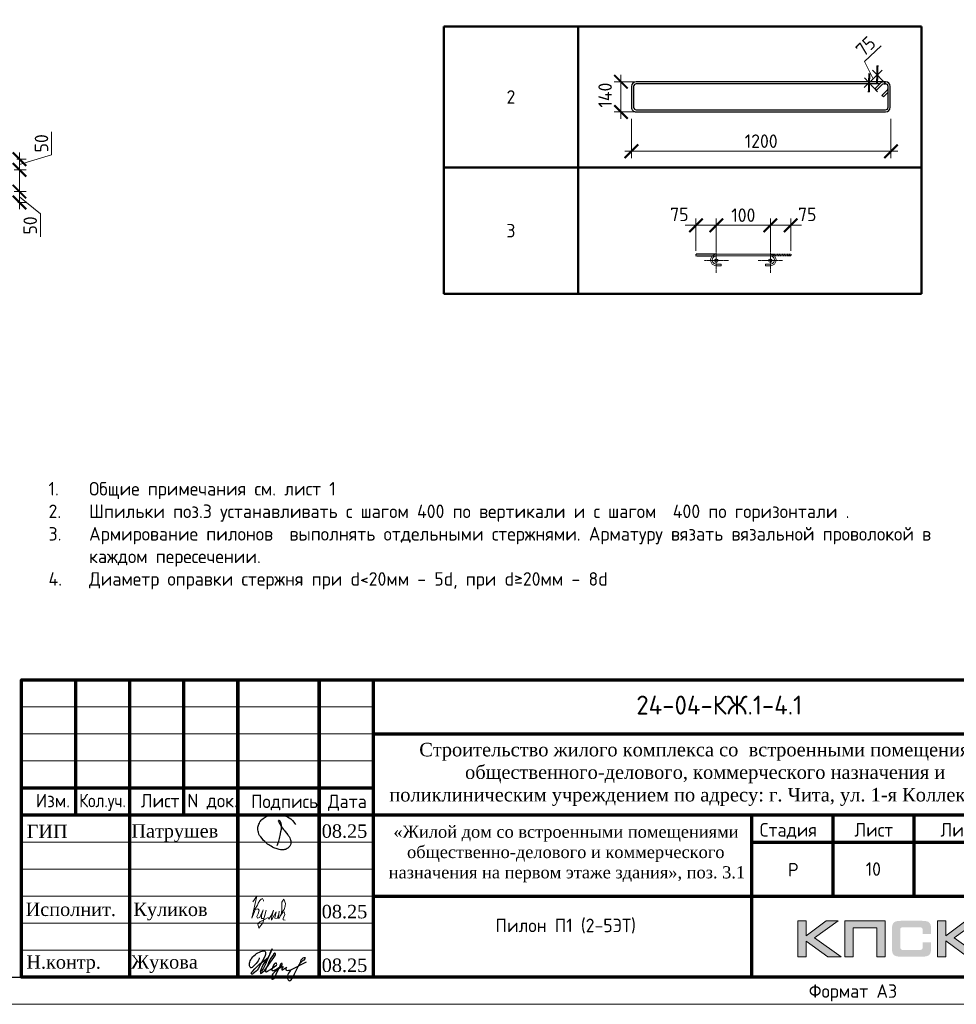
# Model space of a CAD drawing. Header units: millimetres. Extents: x 369815 to 1481759, y -423071 to -27917.
# Tile 120 of 256: x 524935 to 542256, y -198192 to -179990. Entities that reach past the tile are written whole.
import ezdxf
from ezdxf.enums import TextEntityAlignment as Align

# ---------------------------------------------------------------- set-up
doc = ezdxf.new("R2010")
doc.units = ezdxf.units.MM
doc.linetypes.add('CENTER2', pattern=[28.575, 19.05, -3.175, 3.175, -3.175])
doc.linetypes.add('GOST2.303 4', pattern=[7, 5, -2, 0])
for name, color, linetype in [('PDF7_Text', 7, 'Continuous'), ('PDF8_Text', 7, 'Continuous'), ('Рамка печать', 7, 'Continuous'), ('ТОЛСТЫЕ_ОСНОВНЫЕ', 6, 'Continuous')]:
    doc.layers.add(name, color=color, linetype=linetype)
for name, color, linetype, lineweight in [('Арм_шпильки', 143, 'Continuous', 18), ('Выноски', 20, 'Continuous', 20), ('Каркасы ригель', 3, 'Continuous', 0), ('Осевая', 10, 'CENTER2', 20), ('подоснова', 151, 'Continuous', 5), ('поз.', 2, 'Continuous', 25), ('размер', 1, 'Continuous', 25), ('РАЗМЕРЫ', 1, 'Continuous', 9), ('Рамка', 7, 'Continuous', 70), ('Текст', 7, 'Continuous', 25), ('ТОНКИЕ', 7, 'Continuous', 9)]:
    doc.layers.add(name, color=color, linetype=linetype, lineweight=lineweight)
doc.styles.add('GOST 2.304', font='CS_Gost2304.shx')
doc.styles.add('GOST-2.304_Type-B', font='GOST_Common.ttf')
doc.styles.add('PDF Times New Roman', font='times.ttf')
doc.styles.add('style1', font='GOST_Common.ttf', dxfattribs={"height": 500})
doc.styles.add('ГОСТ', font='GOST_Common.ttf')
doc.dimstyles.new('мой', dxfattribs={"dimscale": 100, "dimtxt": 2.5, "dimasz": 2.5, "dimexe": 1.25, "dimexo": 0.625, "dimtad": 1, "dimdec": 0, "dimtxsty": 'GOST-2.304_Type-B', "dimblk": 'ARCHTICK', "dimcen": 2.5, "dimdle": 2, "dimaunit": 1, "dimadec": 1, "dimazin": 2, "dimtfac": 1, "dimtdec": 0, "dimtmove": 1, "dimatfit": 3, "dimfxl": 1, "dimtfill": 1, "dimlwd": -1, "dimlwe": -1, "dimarcsym": 0})
doc.dimstyles.new('мой 25', dxfattribs={"dimscale": 100, "dimtxt": 2.5, "dimasz": 2.5, "dimexe": 1.25, "dimexo": 0.625, "dimtad": 1, "dimdec": 0, "dimlfac": 0.5, "dimtxsty": 'GOST-2.304_Type-B', "dimblk": 'ARCHTICK', "dimcen": 2.5, "dimdle": 1.25, "dimaunit": 1, "dimadec": 1, "dimazin": 2, "dimtfac": 1, "dimtdec": 0, "dimtmove": 1, "dimatfit": 3, "dimfxl": 6, "dimfxlon": 1, "dimtfill": 1, "dimlwd": -1, "dimlwe": -1, "dimarcsym": 0})

# ---------------------------------------------------------------- blocks, each defined once
blk = doc.blocks.new('*T489')
at = {"layer": 'Выноски', "color": 0, "linetype": 'ByBlock', "lineweight": 50, "transparency": 16777216}
for p, q in [((0, 0), (8834, 0)), ((0, 0), (0, -4943)), ((2484, 0), (2484, -4943)), ((8834, 0), (8834, -4943)), ((0, -2606), (8834, -2606)), ((0, -4943), (8834, -4943))]:
    blk.add_line(p, q, dxfattribs=at)
at = {"layer": 'Выноски', "color": 0, "transparency": 16777216, "char_height": 250, "width": 2183.67, "attachment_point": 5, "style": 'GOST-2.304_Type-B'}
for s, insert in [('2', (1242, -1303)), ('3', (1242, -3774))]:
    blk.add_mtext(s, dxfattribs=dict(at, insert=insert))
blk = doc.blocks.new('*U121')
for p, q in [((-8, 0), (-7, 7.2)), ((-7, -7.2), (-8, 0)), ((-7, 7.2), (-4.2, 14)), ((-4.2, 14), (0.2, 19.8)), ((0.2, 19.8), (6, 24.2)), ((6, 24.2), (12.8, 27)), ((12.8, 27), (20, 28)), ((44, 28), (20, 28)), ((20, 20), (44, 20)), ((44, 20), (44, 28)), ((262.7, 28), (286.7, 28)), ((262.7, 20), (262.7, 28)), ((286.7, 20), (262.7, 20)), ((293.9, 27), (286.7, 28)), ((300.7, 24.2), (293.9, 27)), ((306.5, 19.8), (300.7, 24.2)), ((310.9, 14), (306.5, 19.8)), ((313.7, 7.2), (310.9, 14)), ((314.7, 0), (313.7, 7.2)), ((-4.2, -14), (-7, -7.2)), ((0.2, -19.8), (-4.2, -14)), ((6, -24.2), (0.2, -19.8)), ((12.8, -27), (6, -24.2)), ((20, -28), (12.8, -27)), ((20, -28), (286.7, -28)), ((286.7, -28), (293.9, -27)), ((293.9, -27), (300.7, -24.2)), ((300.7, -24.2), (306.5, -19.8)), ((306.5, -19.8), (310.9, -14)), ((310.9, -14), (313.7, -7.2)), ((313.7, -7.2), (314.7, 0))]:
    blk.add_line(p, q)
at = {"color": 0, "linetype": 'ByBlock', "lineweight": -2}
for p, q in [((0, 0), (0.7, 5.2)), ((0.7, 5.2), (2.7, 10)), ((2.7, 10), (5.9, 14.1)), ((5.9, 14.1), (10, 17.3)), ((10, 17.3), (14.8, 19.3)), ((14.8, 19.3), (20, 20)), ((291.8, 19.3), (286.7, 20)), ((296.7, 17.3), (291.8, 19.3)), ((300.8, 14.1), (296.7, 17.3)), ((304, 10), (300.8, 14.1)), ((306, 5.2), (304, 10)), ((306.7, 0), (306, 5.2)), ((0.7, -5.2), (0, 0)), ((2.7, -10), (0.7, -5.2)), ((5.9, -14.1), (2.7, -10)), ((10, -17.3), (5.9, -14.1)), ((14.8, -19.3), (10, -17.3)), ((20, -20), (14.8, -19.3)), ((20, -20), (286.7, -20)), ((286.7, -20), (291.8, -19.3)), ((291.8, -19.3), (296.7, -17.3)), ((296.7, -17.3), (300.8, -14.1)), ((300.8, -14.1), (304, -10)), ((304, -10), (306, -5.2)), ((306, -5.2), (306.7, 0))]:
    blk.add_line(p, q, dxfattribs=at)
at = {"style": 'GOST 2.304', "oblique": 15, "flags": 9}
for tag, p in [('ДИАМЕТР', (117.8, -62.2)), ('ДЛИНА', (118.1, -72.5)), ('ПОЗИЦИЯ', (118, -56.6)), ('КЛАСС', (118, -67.8)), ('МАССА', (118.7, -78.2))]:
    blk.add_attdef(tag, p, '', height=2.5, dxfattribs=at)
blk = doc.blocks.new('_ArchTick')
at = {"color": 0, "linetype": 'ByBlock', "const_width": 0.15}
blk.add_lwpolyline([(-0.5, -0.5), (0.5, 0.5)], dxfattribs=at)
blk = doc.blocks.new('*D490')
at = {"layer": 'DEFPOINTS', "color": 0, "transparency": 16777216}
for p in [(538817, -183791), (537817, -184328), (538817, -184328)]:
    blk.add_point(p, dxfattribs=at)
at = {"layer": 'РАЗМЕРЫ', "color": 0, "linetype": 'Continuous', "transparency": 16777216}
for p, q in [((537617, -183791), (539017, -183791)), ((537817, -184266), (537817, -183666)), ((538817, -184265), (538817, -183666))]:
    blk.add_line(p, q, dxfattribs=at)
at = {"layer": 'РАЗМЕРЫ', "color": 0, "transparency": 16777216, "xscale": 250, "yscale": 250, "zscale": 250, "rotation": 180}
blk.add_blockref('_ArchTick', (537817, -183791), dxfattribs=at)
at = {"layer": 'РАЗМЕРЫ', "color": 0, "transparency": 16777216, "xscale": 250, "yscale": 250, "zscale": 250}
blk.add_blockref('_ArchTick', (538817, -183791), dxfattribs=at)
at = {"layer": 'РАЗМЕРЫ', "color": 0, "transparency": 16777216, "insert": (538317, -183604), "char_height": 250, "attachment_point": 5, "style": 'GOST-2.304_Type-B', "bg_fill": 3, "box_fill_scale": 1.1, "bg_fill_color": 256, "bg_fill_true_color": 13158600, "bg_fill_transparency": 0}
blk.add_mtext('100', dxfattribs=at)
blk = doc.blocks.new('*D558')
at = {"layer": 'DEFPOINTS', "color": 0, "transparency": 16777216}
for p in [(537441, -183791), (537441, -184328), (537817, -184328)]:
    blk.add_point(p, dxfattribs=at)
at = {"layer": 'РАЗМЕРЫ', "color": 0, "linetype": 'Continuous', "transparency": 16777216}
for p, q in [((538017, -183791), (537241, -183791)), ((537441, -184265), (537441, -183666)), ((537817, -184266), (537817, -183666))]:
    blk.add_line(p, q, dxfattribs=at)
at = {"layer": 'РАЗМЕРЫ', "color": 0, "transparency": 16777216, "xscale": 250, "yscale": 250, "zscale": 250}
blk.add_blockref('_ArchTick', (537817, -183791), dxfattribs=at)
at = {"layer": 'РАЗМЕРЫ', "color": 0, "transparency": 16777216, "insert": (537134, -183589), "char_height": 250, "attachment_point": 5, "style": 'GOST-2.304_Type-B', "bg_fill": 3, "box_fill_scale": 1.1, "bg_fill_color": 256, "bg_fill_true_color": 13158600, "bg_fill_transparency": 0}
blk.add_mtext('75', dxfattribs=at)
at = {"layer": 'РАЗМЕРЫ', "color": 0, "transparency": 16777216, "xscale": 250, "yscale": 250, "zscale": 250, "rotation": 180}
blk.add_blockref('_ArchTick', (537441, -183791), dxfattribs=at)
blk = doc.blocks.new('*D559')
at = {"layer": 'DEFPOINTS', "color": 0, "transparency": 16777216}
for p in [(539193, -183791), (538817, -184328), (539193, -184328)]:
    blk.add_point(p, dxfattribs=at)
at = {"layer": 'РАЗМЕРЫ', "color": 0, "linetype": 'Continuous', "transparency": 16777216}
for p, q in [((538617, -183791), (539393, -183791)), ((538817, -184266), (538817, -183666)), ((539193, -184265), (539193, -183666))]:
    blk.add_line(p, q, dxfattribs=at)
at = {"layer": 'РАЗМЕРЫ', "color": 0, "transparency": 16777216, "xscale": 250, "yscale": 250, "zscale": 250, "rotation": 180}
blk.add_blockref('_ArchTick', (538817, -183791), dxfattribs=at)
at = {"layer": 'РАЗМЕРЫ', "color": 0, "transparency": 16777216, "insert": (539499, -183589), "char_height": 250, "attachment_point": 5, "style": 'GOST-2.304_Type-B', "bg_fill": 3, "box_fill_scale": 1.1, "bg_fill_color": 256, "bg_fill_true_color": 13158600, "bg_fill_transparency": 0}
blk.add_mtext('75', dxfattribs=at)
at = {"layer": 'РАЗМЕРЫ', "color": 0, "transparency": 16777216, "xscale": 250, "yscale": 250, "zscale": 250}
blk.add_blockref('_ArchTick', (539193, -183791), dxfattribs=at)
blk = doc.blocks.new('*D493')
at = {"layer": 'DEFPOINTS', "color": 0, "transparency": 16777216}
for p in [(524334, -182568, -2880), (524134, -182766, -2880), (524931, -182766)]:
    blk.add_point(p, dxfattribs=at)
at = {"layer": 'РАЗМЕРЫ', "color": 0, "linetype": 'Continuous', "transparency": 16777216}
for p, q in [((525525, -182489), (525525, -182064)), ((524931, -182443), (524931, -182891)), ((524931, -182667), (525525, -182489)), ((524880, -182568), (525056, -182568)), ((524835, -182766), (525056, -182766))]:
    blk.add_line(p, q, dxfattribs=at)
at = {"layer": 'РАЗМЕРЫ', "color": 0, "transparency": 16777216, "xscale": 250, "yscale": 250, "zscale": 250}
for p, rotation in [((524931, -182568), 90), ((524931, -182766), 270)]:
    blk.add_blockref('_ArchTick', p, dxfattribs=dict(at, rotation=rotation))
at = {"layer": 'РАЗМЕРЫ', "color": 0, "transparency": 16777216, "insert": (525338, -182276), "char_height": 250, "attachment_point": 5, "rotation": 90, "style": 'GOST-2.304_Type-B', "bg_fill": 3, "box_fill_scale": 1.1, "bg_fill_color": 256, "bg_fill_true_color": 13158600, "bg_fill_transparency": 0}
blk.add_mtext('50', dxfattribs=at)
blk = doc.blocks.new('*D494')
at = {"layer": 'DEFPOINTS', "color": 0, "transparency": 16777216}
for p in [(524134, -183168, -2880), (524931, -183168), (524836, -183368)]:
    blk.add_point(p, dxfattribs=at)
at = {"layer": 'РАЗМЕРЫ', "color": 0, "linetype": 'Continuous', "transparency": 16777216}
for p, q in [((524931, -183493), (524931, -183043)), ((524835, -183168), (525056, -183168)), ((524931, -183268), (525318, -183581)), ((524898, -183368), (525056, -183368)), ((525318, -183581), (525318, -184006))]:
    blk.add_line(p, q, dxfattribs=at)
at = {"layer": 'РАЗМЕРЫ', "color": 0, "transparency": 16777216, "xscale": 250, "yscale": 250, "zscale": 250}
for p, rotation in [((524931, -183168), 90), ((524931, -183368), 270)]:
    blk.add_blockref('_ArchTick', p, dxfattribs=dict(at, rotation=rotation))
at = {"layer": 'РАЗМЕРЫ', "color": 0, "transparency": 16777216, "insert": (525130, -183794), "char_height": 250, "attachment_point": 5, "rotation": 90, "style": 'GOST-2.304_Type-B', "bg_fill": 3, "box_fill_scale": 1.1, "bg_fill_color": 256, "bg_fill_true_color": 13158600, "bg_fill_transparency": 0}
blk.add_mtext('50', dxfattribs=at)
blk = doc.blocks.new('*D495')
at = {"layer": 'DEFPOINTS', "color": 0, "transparency": 16777216}
for p in [(524931, -182766, 2880), (524931, -182766)]:
    blk.add_point(p, dxfattribs=at)
at = {"layer": 'РАЗМЕРЫ', "color": 0, "linetype": 'Continuous', "transparency": 16777216}
for p, q in [((524931, -183293), (524931, -182641)), ((525025, -182766), (525056, -182766)), ((524864, -183168), (525056, -183168))]:
    blk.add_line(p, q, dxfattribs=at)
at = {"layer": 'РАЗМЕРЫ', "color": 0, "transparency": 16777216, "insert": (524622, -182930), "char_height": 250, "attachment_point": 5, "rotation": 90, "style": 'GOST-2.304_Type-B', "bg_fill": 3, "box_fill_scale": 1.1, "bg_fill_color": 256, "bg_fill_true_color": 13158600, "bg_fill_transparency": 0}
blk.add_mtext('100', dxfattribs=at)
at = {"layer": 'DEFPOINTS', "color": 0, "transparency": 16777216}
blk.add_point((524801, -183168), dxfattribs=at)
at = {"layer": 'РАЗМЕРЫ', "color": 0, "transparency": 16777216, "xscale": 250, "yscale": 250, "zscale": 250}
for p, rotation in [((524931, -182766), 90), ((524931, -183168), 270)]:
    blk.add_blockref('_ArchTick', p, dxfattribs=dict(at, rotation=rotation))
blk = doc.blocks.new('*U122')
at = {"color": 0, "linetype": 'ByBlock', "lineweight": -2}
for p, q in [((108.8, 1198.9), (12.5, 1198.9)), ((-10, 1176.4), (-10, 12.5)), ((-10, 1169.4), (-10, 1176.4)), ((22, 1128), (-3.4, 1153.5)), ((0, 1169.4), (0, 1176.4)), ((0, 1150.1), (0, 12.5)), ((3.7, 1160.6), (29.1, 1135.1)), ((108.8, 1188.9), (12.5, 1188.9)), ((53.8, 1159.8), (28.3, 1185.2)), ((38.8, 1188.9), (60.9, 1166.9)), ((60.9, 1166.9), (53.8, 1159.8)), ((121.3, 12.5), (121.3, 1176.4)), ((131.3, 12.5), (131.3, 1176.4)), ((29.1, 1135.1), (22, 1128)), ((12.5, 0), (108.8, 0)), ((12.5, -10), (108.8, -10))]:
    blk.add_line(p, q, dxfattribs=at)
for centre, radius, start, end in [((12.5, 1176.4), 22.5, 90, 180), ((108.8, 1176.4), 22.5, 0, 90), ((12.5, 1169.4), 22.5, 180, 225), ((12.5, 1176.4), 12.5, 90, 180), ((12.5, 1169.4), 12.5, 180, 225), ((19.5, 1176.4), 12.5, 45, 90), ((108.8, 1176.4), 12.5, 0, 90), ((12.5, 12.5), 22.5, 180, 270), ((12.5, 12.5), 12.5, 180, 270), ((108.8, 12.5), 12.5, 270, 0), ((108.8, 12.5), 22.5, 270, 0)]:
    blk.add_arc(centre, radius, start, end, dxfattribs=at)
at = {"style": 'GOST 2.304', "oblique": 15, "flags": 9}
for tag, p in [('ДИАМЕТР', (-52.8, -63)), ('КЛАСС', (-53, -68.7)), ('ДЛИНА', (-52.5, -73.8)), ('ПОЗИЦИЯ', (-52.3, -58)), ('МАССА', (-52.3, -78.3))]:
    blk.add_attdef(tag, p, '', height=2.5, dxfattribs=at)
blk = doc.blocks.new('*D499')
at = {"layer": 'DEFPOINTS', "color": 0, "transparency": 16777216}
for p in [(536248, -181469), (541047, -181607), (536248, -182423)]:
    blk.add_point(p, dxfattribs=at)
at = {"layer": 'РАЗМЕРЫ', "color": 0, "linetype": 'Continuous', "transparency": 16777216}
for p, q in [((536248, -181823), (536248, -182548)), ((541047, -181823), (541047, -182548)), ((541172, -182423), (536123, -182423))]:
    blk.add_line(p, q, dxfattribs=at)
at = {"layer": 'РАЗМЕРЫ', "color": 0, "transparency": 16777216, "xscale": 250, "yscale": 250, "zscale": 250, "rotation": 180}
blk.add_blockref('_ArchTick', (536248, -182423), dxfattribs=at)
at = {"layer": 'РАЗМЕРЫ', "color": 0, "transparency": 16777216, "xscale": 250, "yscale": 250, "zscale": 250}
blk.add_blockref('_ArchTick', (541047, -182423), dxfattribs=at)
at = {"layer": 'РАЗМЕРЫ', "color": 0, "transparency": 16777216, "insert": (538647, -182236), "char_height": 250, "attachment_point": 5, "style": 'GOST-2.304_Type-B', "bg_fill": 3, "box_fill_scale": 1.1, "bg_fill_color": 256, "bg_fill_true_color": 13158600, "bg_fill_transparency": 0}
blk.add_mtext('1200', dxfattribs=at)
blk = doc.blocks.new('*D564')
at = {"layer": 'DEFPOINTS', "color": 0, "transparency": 16777216}
for p in [(536053, -181137), (537563, -181137), (537217, -181696)]:
    blk.add_point(p, dxfattribs=at)
at = {"layer": 'РАЗМЕРЫ', "color": 0, "linetype": 'Continuous', "transparency": 16777216}
for p, q in [((536053, -181821), (536053, -181012)), ((536653, -181137), (535928, -181137)), ((536653, -181696), (535928, -181696))]:
    blk.add_line(p, q, dxfattribs=at)
at = {"layer": 'РАЗМЕРЫ', "color": 0, "transparency": 16777216, "insert": (535761, -181385), "char_height": 250, "attachment_point": 5, "rotation": 90, "style": 'GOST-2.304_Type-B', "bg_fill": 3, "box_fill_scale": 1.1, "bg_fill_color": 256, "bg_fill_true_color": 13158600, "bg_fill_transparency": 0}
blk.add_mtext('140', dxfattribs=at)
at = {"layer": 'РАЗМЕРЫ', "color": 0, "transparency": 16777216, "xscale": 250, "yscale": 250, "zscale": 250}
for p, rotation in [((536053, -181137), 90), ((536053, -181696), 270)]:
    blk.add_blockref('_ArchTick', p, dxfattribs=dict(at, rotation=rotation))
blk = doc.blocks.new('*U78')
at = {"layer": 'ТОЛСТЫЕ_ОСНОВНЫЕ', "color": 6}
blk.add_lwpolyline([(20, 5), (415, 5), (415, 292), (20, 292)], close=True, dxfattribs=at)
at = {"layer": 'ТОНКИЕ'}
blk.add_lwpolyline([(0, 0), (420, 0), (420, 297), (0, 297)], close=True, dxfattribs=at)
at = {"layer": 'Текст', "style": 'style1'}
blk.add_text('Формат А3', height=2.5, dxfattribs=at).set_placement((375.57, 1.2))
blk = doc.blocks.new('11')
at = {"layer": 'Выноски'}
for p, q in [((47989, 66781), (48016, 66806)), ((48016, 66806), (48038, 66823)), ((48038, 66823), (48060, 66786)), ((47885, 66608), (47944, 66700)), ((47944, 66700), (47962, 66737)), ((47962, 66737), (47989, 66781)), ((48060, 66786), (48058, 66769))]:
    blk.add_line(p, q, dxfattribs=at)
blk.add_lwpolyline([(47863, 66761), (47937, 66865), (47843, 66458), (47885, 66564), (47905, 66616), (47954, 66628), (47979, 66606), (47957, 66539), (47937, 66487), (47947, 66458), (47991, 66470), (48051, 66611), (48041, 66569), (48023, 66505), (48023, 66448), (48065, 66448), (48090, 66529), (48110, 66608), (48043, 66369), (47972, 66275), (47954, 66344), (47991, 66389), (48078, 66431), (48142, 66470), (48154, 66441), (48204, 66512), (48246, 66606), (48209, 66455), (48204, 66418), (48295, 66574), (48265, 66463), (48265, 66455), (48312, 66453), (48342, 66529), (48347, 66584), (48337, 66465), (48349, 66453), (48401, 66569), (48443, 66616), (48461, 66678), (48466, 66727), (48436, 66811), (48399, 66754), (48399, 66618), (48389, 66549), (48374, 66507), (48416, 66564), (48441, 66576), (48451, 66524), (48433, 66482), (48419, 66453), (48424, 66428), (48458, 66421)], dxfattribs=at)
blk = doc.blocks.new('яяя')
at = {"lineweight": 30}
for points in [[(345424, 110432), (345425, 110410), (345424, 110397), (345417, 110379), (345406, 110350), (345390, 110319), (345357, 110275), (345310, 110221), (345265, 110176), (345198, 110110), (345161, 110077), (345133, 110066), (345116, 110066), (345102, 110075), (345090, 110091), (345082, 110115), (345074, 110146), (345066, 110182), (345064, 110206), (345067, 110234), (345077, 110278), (345095, 110320), (345114, 110361), (345134, 110395), (345159, 110428), (345195, 110469), (345228, 110506), (345284, 110560), (345331, 110595), (345379, 110625), (345435, 110648), (345486, 110670), (345532, 110686), (345573, 110696), (345605, 110698), (345621, 110695), (345635, 110687), (345648, 110671), (345656, 110649), (345659, 110625), (345659, 110583), (345656, 110553), (345647, 110523), (345635, 110489), (345387, 110033), (345349, 109985), (345311, 109948), (345247, 109889), (345209, 109858), (345192, 109844), (345180, 109837), (345157, 109833), (345150, 109835), (345140, 109842), (345135, 109856), (345138, 109881), (345148, 109892), (345183, 109930), (345267, 110024), (345343, 110105), (345455, 110213), (345617, 110343), (345775, 110456), (345811, 110526), (345838, 110607), (345890, 110740), (345902, 110771), (345698, 110295), (345672, 110226), (345626, 110132), (345572, 110032), (345518, 109953), (345481, 109918), (345497, 110001), (345567, 110147), (345655, 110301), (345760, 110442)], [(345481, 109918), (345476, 109896), (345475, 109874), (345485, 109861), (345506, 109866), (345539, 109891), (345632, 109983), (345968, 110450), (346022, 110527), (346029, 110560), (346027, 110579), (346026, 110590), (346010, 110605), (345993, 110609), (345975, 110601), (345962, 110584), (345954, 110562), (345857, 110421), (345783, 110292), (345741, 110183), (345701, 110079), (345665, 109985), (345660, 109952), (345666, 109929), (345669, 109915), (345682, 109910), (345702, 109914), (345735, 109941), (345846, 110007), (346065, 110160), (346075, 110193), (346070, 110217), (346066, 110236), (346052, 110241), (346030, 110241), (346007, 110228), (345978, 110203), (345960, 110164), (345892, 110010), (345895, 109986), (345904, 109966), (345925, 109964), (345969, 109968), (346045, 110000), (346218, 110114), (346261, 110154), (346280, 110184), (346282, 110210), (346278, 110225), (346263, 110229), (346241, 110222), (346220, 110198), (346162, 110049), (345989, 109904), (345932, 109849), (345906, 109805), (345891, 109739), (345890, 109690), (345899, 109652), (345924, 109647), (345956, 109655), (345980, 109674), (346058, 109838), (346158, 110046), (346261, 110098), (346314, 110120), (346292, 110079), (346269, 110036), (346261, 110008), (346267, 109998), (346293, 109998), (346363, 110039), (346445, 110095), (346421, 110068), (346414, 110040), (346407, 110011), (346416, 109990), (346466, 109972), (346509, 109977), (346574, 109984), (347172, 110293)], [(346586, 109971), (346543, 109917), (346509, 109873), (346489, 109825), (346475, 109767), (346472, 109710), (346478, 109675), (346485, 109641), (346501, 109621), (346517, 109602), (346542, 109589), (346568, 109592), (346605, 109620), (346680, 109731), (346736, 109842), (346865, 110115), (346962, 110290), (346969, 110318), (346979, 110360), (347013, 110403), (347056, 110434), (347091, 110450), (347109, 110450), (347121, 110434), (347115, 110405), (347072, 110355), (347012, 110307), (346924, 110222)]]:
    blk.add_lwpolyline(points, dxfattribs=at)
blk = doc.blocks.new('Патрушев')
at = {"color": 5, "lineweight": 25}
blk.add_lwpolyline([(58.5, -35.09), (59.7, -31.98), (60.22, -29.81), (60.47, -28.76), (60.76, -27.56), (61.06, -26.32), (61.37, -24.67), (61.64, -22.98), (61.77, -21.63), (61.83, -20.46), (61.74, -19.5), (61.5, -18.56), (61.27, -17.93), (60.96, -17.34), (60.63, -16.86), (60.45, -16.66), (60.39, -16.62), (60.25, -16.53), (60.03, -16.42), (59.74, -16.36), (59.56, -16.39), (59.41, -16.5), (59.32, -16.73), (59.32, -16.96), (59.41, -17.15), (61.8, -21.04), (63.12, -22.91), (63.7, -23.61), (64.53, -24.59), (65.48, -25.87), (66.43, -27.07), (66.87, -27.73), (67.42, -28.44), (67.68, -28.93), (68, -29.52), (68.38, -30.41), (68.65, -31), (68.82, -31.71), (68.89, -32.2), (68.93, -32.68), (68.9, -33.35), (68.81, -33.79), (68.57, -34.59), (68.27, -35.18), (67.92, -35.7), (67.56, -36.23), (66.92, -36.75), (66.44, -37.14), (65.93, -37.49), (65.34, -37.85), (64.79, -38.12), (64.12, -38.33), (63.56, -38.4), (62.54, -38.51), (61.58, -38.47), (60.89, -38.38), (60.1, -38.27), (59.25, -38.05), (58.41, -37.75), (57.66, -37.55), (56.61, -37.27), (55.88, -36.92), (54.92, -36.35), (53.85, -35.72), (53.05, -35.25), (52.17, -34.73), (51.27, -34.08), (50.13, -33.27), (49.09, -32.31), (47.96, -31.09), (47.07, -29.92), (46.05, -28.68), (45.23, -27.65), (44.74, -26.54), (44.28, -25.09), (44.05, -24.29), (43.98, -23.29), (43.94, -22.47), (43.99, -21.49), (44.18, -20.57), (44.46, -19.97), (44.74, -19.1), (45.02, -18.24), (45.49, -17.42), (45.85, -16.92), (46.39, -16.14), (46.99, -15.53), (47.83, -14.81), (48.65, -14.29), (49.43, -13.79), (50.53, -13.27), (51.57, -12.89), (52.65, -12.48), (54.17, -12.1), (55.44, -11.87), (56.95, -11.79), (58.35, -11.79), (59.63, -11.91), (61, -12.05), (62.71, -12.35), (64.46, -12.88), (66.16, -13.58), (67.55, -14.27), (68.88, -15.13), (70.02, -16.25), (71.14, -17.49), (71.67, -18.26), (72.28, -19.27)], dxfattribs=at)
blk = doc.blocks.new('штамп кж1.1')
at = {"layer": 'Рамка печать', "lineweight": 20}
h = blk.add_hatch(color=0, dxfattribs=at)
h.paths.add_polyline_path([(419458, -85094), (419234, -85094), (418867, -85370), (418867, -85094), (418712, -85094), (418712, -85757), (418867, -85757), (418867, -85466), (419264, -85757), (419512, -85757), (419019, -85406)])
h.paths.add_polyline_path([(419737, -85219), (420175, -85219), (420175, -85757), (420329, -85757), (420329, -85094), (420165, -85094), (419583, -85094), (419583, -85251), (419583, -85757), (419737, -85757)])
h.paths.add_polyline_path([(421451, -85091), (421295, -85091), (421295, -85754), (421451, -85754), (421451, -85462), (421847, -85754), (422095, -85754), (421602, -85403), (422041, -85091), (421818, -85091), (421451, -85367)])
blk.add_hatch(color=204, dxfattribs=at).paths.add_polyline_path([(421166, -85165), (421164, -85157), (421161, -85151), (421158, -85145), (421154, -85139), (421151, -85134), (421147, -85129), (421143, -85124), (421139, -85120), (421133, -85117), (421128, -85113), (421122, -85109), (421115, -85107), (421108, -85104), (421100, -85101), (421093, -85099), (421075, -85096), (421056, -85093), (421035, -85092), (421012, -85091), (420617, -85091), (420594, -85092), (420573, -85093), (420553, -85096), (420536, -85099), (420528, -85102), (420521, -85104), (420514, -85107), (420508, -85110), (420502, -85113), (420496, -85117), (420491, -85120), (420486, -85124), (420482, -85129), (420478, -85134), (420474, -85139), (420471, -85145), (420468, -85151), (420466, -85158), (420463, -85165), (420461, -85172), (420457, -85188), (420455, -85206), (420453, -85226), (420453, -85248), (420453, -85596), (420453, -85618), (420455, -85638), (420457, -85656), (420461, -85673), (420463, -85680), (420466, -85687), (420468, -85694), (420471, -85700), (420474, -85705), (420478, -85711), (420482, -85716), (420486, -85720), (420491, -85725), (420496, -85728), (420502, -85731), (420508, -85735), (420514, -85738), (420521, -85740), (420528, -85743), (420536, -85745), (420553, -85749), (420573, -85751), (420594, -85753), (420617, -85754), (421012, -85754), (421035, -85753), (421056, -85752), (421075, -85749), (421092, -85746), (421100, -85743), (421108, -85741), (421115, -85738), (421122, -85735), (421128, -85732), (421133, -85728), (421139, -85725), (421143, -85720), (421147, -85716), (421151, -85711), (421154, -85706), (421158, -85700), (421161, -85694), (421164, -85688), (421166, -85680), (421169, -85673), (421172, -85656), (421175, -85639), (421176, -85618), (421177, -85596), (421177, -85487), (421022, -85487), (421022, -85576), (421022, -85582), (421021, -85588), (421020, -85594), (421019, -85599), (421017, -85604), (421015, -85608), (421012, -85612), (421008, -85616), (421005, -85619), (421001, -85622), (420996, -85624), (420991, -85626), (420987, -85627), (420981, -85628), (420974, -85628), (420968, -85629), (420649, -85629), (420644, -85628), (420639, -85628), (420635, -85626), (420631, -85624), (420627, -85621), (420624, -85618), (420620, -85615), (420617, -85611), (420615, -85607), (420613, -85603), (420611, -85598), (420609, -85593), (420607, -85584), (420607, -85574), (420607, -85256), (420607, -85250), (420607, -85245), (420609, -85240), (420610, -85235), (420611, -85231), (420613, -85228), (420616, -85225), (420619, -85221), (420622, -85218), (420626, -85216), (420630, -85214), (420634, -85212), (420639, -85211), (420643, -85210), (420649, -85210), (420654, -85210), (420968, -85210), (420974, -85210), (420981, -85210), (420986, -85212), (420991, -85213), (420996, -85215), (421000, -85217), (421004, -85220), (421008, -85223), (421011, -85227), (421014, -85231), (421017, -85235), (421019, -85240), (421020, -85245), (421021, -85250), (421022, -85257), (421022, -85263), (421022, -85336), (421177, -85336), (421177, -85248), (421176, -85226), (421175, -85206), (421172, -85188), (421168, -85172)])
at = {"layer": 'Рамка', "color": 7}
for p, q in [((405358, -83134), (405358, -80634)), ((407358, -83134), (407358, -80634)), ((410858, -81634), (422858, -81634)), ((404358, -82634), (410858, -82634)), ((404358, -83134), (422858, -83134)), ((419358, -83134), (419358, -84634)), ((420858, -83134), (420858, -84634)), ((417858, -83634), (422858, -83634)), ((417858, -83634), (422858, -83634)), ((410858, -84634), (422858, -84634))]:
    blk.add_line(p, q, dxfattribs=at)
at = {"layer": 'Рамка'}
for p, q in [((406358, -86134), (406358, -80634)), ((408358, -86134), (408358, -80634)), ((408358, -80634), (408358, -86134)), ((409858, -80634), (409858, -86134)), ((409858, -86134), (409858, -80634)), ((410858, -80634), (410858, -86134)), ((417858, -83134), (417858, -86134))]:
    blk.add_line(p, q, dxfattribs=at)
at = {"layer": 'Рамка', "color": 7, "lineweight": 15}
for p, q in [((404358, -81134), (410858, -81134)), ((404358, -81634), (410858, -81634)), ((404358, -82134), (410858, -82134)), ((404358, -83634), (410858, -83634)), ((404358, -84134), (410858, -84134)), ((404358, -84634), (410858, -84634)), ((404358, -85134), (410858, -85134)), ((404358, -85634), (410858, -85634))]:
    blk.add_line(p, q, dxfattribs=at)
at = {"layer": 'Рамка'}
blk.add_lwpolyline([(422858, -86134), (404358, -86134), (404358, -80634), (422858, -80634)], close=True, dxfattribs=at)
at = {"layer": 'Рамка печать', "color": 0, "lineweight": 20}
for points in [[(418712, -85757), (418712, -85094), (418867, -85094), (418867, -85370), (419234, -85094), (419458, -85094), (419019, -85406), (419512, -85757), (419264, -85757), (418867, -85466), (418867, -85757), (418712, -85757)], [(419737, -85757), (419737, -85219), (420175, -85219), (420175, -85757), (420329, -85757), (420329, -85094), (420165, -85094), (419583, -85094), (419583, -85251), (419583, -85757), (419737, -85757)], [(421295, -85754), (421295, -85091), (421451, -85091), (421451, -85367), (421818, -85091), (422041, -85091), (421602, -85403), (422095, -85754), (421847, -85754), (421451, -85462), (421451, -85754), (421295, -85754)]]:
    blk.add_lwpolyline(points, close=True, dxfattribs=at)
at = {"color": 5, "xscale": 24.5, "yscale": 24.5, "zscale": 24.5}
blk.add_blockref('Патрушев', (407651, -82836), dxfattribs=at)
at = {"color": 2, "lineweight": 60, "xscale": 0.5, "yscale": 0.5, "zscale": 0.5}
blk.add_blockref('яяя', (236038, -140993), dxfattribs=at)
at = {"layer": 'Выноски', "color": 0}
blk.add_blockref('11', (360773, -151499), dxfattribs=at)
at = {"layer": 'PDF7_Text', "char_height": 248, "attachment_point": 7, "style": 'PDF Times New Roman'}
for s, insert in [('Патрушев', (406387, -83634)), ('08.25', (409908, -83561)), ('08.25', (409908, -85050)), ('Жукова', (406381, -86056)), ('08.25', (409908, -86042))]:
    blk.add_mtext(s, dxfattribs=dict(at, insert=insert))
at = {"layer": 'PDF7_Text', "insert": (406426, -85084), "char_height": 247.95, "attachment_point": 7, "style": 'PDF Times New Roman'}
blk.add_mtext_dynamic_manual_height_columns('{\\C256;Куликов}', width=2000, gutter_width=1250, heights=[0], dxfattribs=at)
at = {"layer": 'PDF8_Text', "char_height": 248, "attachment_point": 7, "style": 'PDF Times New Roman'}
for s, insert in [('ГИП', (404451, -83561)), ('Исполнит.', (404432, -85007)), ('Н.контр.', (404445, -86056))]:
    blk.add_mtext(s, dxfattribs=dict(at, insert=insert))
at = {"layer": 'Текст', "color": 7, "style": 'ГОСТ'}
blk.add_text('24-04-КЖ.1-4.1', height=350, dxfattribs=at).set_placement((417259, -81103), align=Align.MIDDLE_CENTER)
for s, p in [('Изм.', (404622, -82993)), ('Лист', (406561, -82996)), ('N док.', (407423, -82993)), ('Подпись', (408601, -83008)), ('Дата', (410023, -83008)), ('Стадия', (418009, -83534)), ('Лист', (419758, -83534)), ('Листов', (421350, -83534)), ('Р', (418530, -84272))]:
    blk.add_text(s, height=250, dxfattribs=at).set_placement(p)
at = {"layer": 'Текст', "color": 7, "style": 'ГОСТ', "width": 0.9}
blk.add_text('Кол.уч.', height=250, dxfattribs=at).set_placement((405423, -82992))
at = {"layer": 'Текст', "color": 7, "attachment_point": 1, "style": 'ГОСТ'}
for s, width, heights, insert, char_height in [('\\pi594.35517;{\\fTimes New Roman|b0|i0|c204|p18;\\C256;Строительство жилого комплекса со  встроенными помещениями \\P\\pi1441.86779;общественного-делового, коммерческого назначения и \\P\\pi41.3631;поликлиническим учреждением по адресу: г. Чита, ул. 1-я Коллективная}', 11543.07, [0], (411117, -81801), 250), ('\\pi389.01406;{\\fTimes New Roman|b0|i0|c204|p18;\\C256;«Жилой дом со встроенными помещениями \\P\\pi641.91601;общественно-делового и коммерческого \\P\\pi302.06381;назначения на первом этаже здания», поз. 3.1\\P}', 7000, [1500], (410844, -83331), 225)]:
    blk.add_mtext_dynamic_manual_height_columns(s, width=width, gutter_width=12.5, heights=heights, dxfattribs=dict(at, insert=insert, char_height=char_height))
blk = doc.blocks.new('*T500')
at = {"layer": 'Каркасы ригель', "color": 0, "linetype": 'ByBlock', "lineweight": -2, "transparency": 16777216}
for p, q in [((0, 0), (1500, 0)), ((0, -1000), (1500, -1000))]:
    blk.add_line(p, q, dxfattribs=at)
at = {"layer": 'Каркасы ригель', "color": 0, "linetype": 'ByBlock', "lineweight": 50, "transparency": 16777216}
for p, q in [((0, 0), (0, -1000)), ((1500, 0), (1500, -1000))]:
    blk.add_line(p, q, dxfattribs=at)
at = {"layer": 'Каркасы ригель', "color": 0, "linetype": 'Continuous', "lineweight": 0, "transparency": 16777216, "insert": (750, -500), "char_height": 250, "width": 1000, "attachment_point": 5, "style": 'ГОСТ'}
blk.add_mtext('10', dxfattribs=at)
blk = doc.blocks.new('*D2336')
at = {"layer": 'DEFPOINTS', "color": 0, "transparency": 16777216}
for p in [(540794, -181011), (540994, -181222), (540842, -181366)]:
    blk.add_point(p, dxfattribs=at)
at = {"layer": 'РАЗМЕРЫ', "color": 0, "linetype": 'Continuous', "transparency": 16777216}
for p, q in [((540556, -180763), (540863, -180471)), ((540718, -181084), (540556, -180763)), ((540951, -181177), (540708, -180921)), ((540551, -181242), (540884, -180925)), ((540799, -181321), (540556, -181065))]:
    blk.add_line(p, q, dxfattribs=at)
at = {"layer": 'РАЗМЕРЫ', "color": 0, "transparency": 16777216, "xscale": 250, "yscale": 250, "zscale": 250}
for p, rotation in [((540794, -181011), 43.53873592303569), ((540642, -181156), 223.5387359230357)]:
    blk.add_blockref('_ArchTick', p, dxfattribs=dict(at, rotation=rotation))
at = {"layer": 'РАЗМЕРЫ', "color": 0, "transparency": 16777216, "insert": (540580, -180481), "char_height": 250, "attachment_point": 5, "rotation": 43.5387, "style": 'GOST-2.304_Type-B', "bg_fill": 3, "box_fill_scale": 1.1, "bg_fill_color": 256, "bg_fill_true_color": 13158600, "bg_fill_transparency": 0}
blk.add_mtext('75', dxfattribs=at)

msp = doc.modelspace()

# ---------------------------------------------------------------- linework, layer by layer
at = {"layer": 'Осевая', "ltscale": 0.1}
for p, q in [((538040.7, -184444.3, 3100), (537592.5, -184444.3, 3100)), ((539040.7, -184444.3, 3100), (538592.4, -184444.3, 3100))]:
    msp.add_line(p, q, dxfattribs=at)

# ---------------------------------------------------------------- block references
for name, p in [('*T489', (532777.2, -180116, 3100)), ('*T500', (539971, -195191.8, 3100))]:
    msp.add_blockref(name, p)
at = {"lineweight": 30, "xscale": 3.959999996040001, "yscale": 3.959999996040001, "zscale": 3.959999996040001, "rotation": 269.9999999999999}
msp.add_blockref('*U122', (536287.5, -181176.5, 3100), dxfattribs=at)
at = {"layer": 'Арм_шпильки', "color": 3, "xscale": 3.75, "yscale": 3.75, "zscale": 3.75, "rotation": 180}
msp.add_blockref('*U121', (538891.6, -184432.7, 3100), dxfattribs=at)
at = {"layer": 'размер'}
for p in [(70023.8, -111557.6, 3100), (120612.6, -111557.6, 3100)]:
    msp.add_blockref('штамп кж1.1', p, dxfattribs=at)

# ---------------------------------------------------------------- texts
at = {"ltscale": 100, "insert": (525468.6, -188536.5, 3100), "char_height": 250, "width": 17398.124, "attachment_point": 1, "style": 'GOST-2.304_Type-B'}
msp.add_mtext('\\pi-750,l750,t750,5000;1.^IОбщие примечания см. лист 1\\P2.^IШпильки поз.3 устанавливать с шагом 400 по вертикали и с шагом  400 по горизонтали .\\P3.^IАрмирование пилонов  выполнять отдельными стержнями. Арматуру вязать вязальной проволокой в каждом пересечении.\\P{\\C7;4.^IДиаметр оправки стержня при d<20мм - 5d, при d≥20мм - 8d}', dxfattribs=at)
at = {"layer": 'Текст', "color": 7, "char_height": 250, "attachment_point": 1, "style": 'ГОСТ'}
for s, insert in [('\\pi3500;{\\C0;\\P\\pi1371.59091;План пилонов} 2-5-го этажа{\\H1.83333x; }', (480882.1, -196191.8, 3100)), ('\\pi3500;{\\C256;\\P\\pi2264.39394;Пилон П1 (2-5ЭТ)}', (531471, -196191.8, 3100))]:
    msp.add_mtext_dynamic_manual_height_columns(s, width=7000, gutter_width=12.5, heights=[1500], dxfattribs=dict(at, insert=insert))

# ---------------------------------------------------------------- dimensions: what is measured, and where the dimension line sits
at = {"layer": 'РАЗМЕРЫ', "color": 146, "true_color": 0x006272}
dim = msp.add_linear_dim(base=(524931.4, -182766.2, 5980), p1=(524334.1, -182567.6, 3100), p2=(524134.1, -182766.2, 3100), angle=90, dimstyle='мой 25', override={"dimlfac": 0.25}, dxfattribs=at)
dim.commit()
dim.dimension.update_dxf_attribs({"geometry": '*D493', "text_midpoint": (525337.6, -182426.3, 5980)})
dim = msp.add_linear_dim(base=(524931.4, -183167.6, 5980), p1=(524835.6, -183367.6, 5980), p2=(524134.1, -183167.6, 3100), angle=90, dimstyle='мой 25', override={"dimlfac": 0.25}, dxfattribs=at)
dim.commit()
dim.dimension.update_dxf_attribs({"geometry": '*D494', "text_midpoint": (525317.9, -183643.6, 5980), "dimtype": 160})

# ---------------------------------------------------------------- next in the draw order: dimensions: what is measured, and where the dimension line sits
dim = msp.add_linear_dim(base=(536247.9, -182423, 3100), p1=(541047, -181606.7, 3100), p2=(536247.9, -181468.7, 3100), dimstyle='мой 25', override={"dimlfac": 0.25}, dxfattribs=at)
dim.commit()
dim.dimension.update_dxf_attribs({"geometry": '*D499', "text_midpoint": (538647.4, -182235.5, 3100)})
dim = msp.add_linear_dim(base=(524931.4, -182766.2, 3100), p1=(524801.1, -183167.6, 3100), p2=(524931.4, -182766.2, 5980), angle=90, dimstyle='мой 25', override={"dimlfac": 0.25}, dxfattribs=at)
dim.commit()
dim.dimension.update_dxf_attribs({"geometry": '*D495', "text_midpoint": (524809.8, -182930.4, 3100), "dimtype": 160})
dim = msp.add_linear_dim(base=(538816.6, -183791.2, 3100), p1=(537816.6, -184328.5, 3100), p2=(538816.6, -184327.7, 3100), text='100', dimstyle='мой', dxfattribs=at)
dim.commit()
dim.dimension.update_dxf_attribs({"geometry": '*D490', "text_midpoint": (538316.6, -183603.7, 3100)})

# ---------------------------------------------------------------- next in the draw order: linework, layer by layer
at = {"layer": 'поз.', "linetype": 'GOST2.303 4', "ltscale": 0.4, "elevation": 3100}
for points in [[(537816.6, -184327.7), (537440.6, -184327.7), (537440.6, -184357.7), (537815.3, -184357.9)], [(538816.6, -184327.7), (539192.6, -184327.7), (539192.6, -184357.7), (538817.9, -184357.9)]]:
    msp.add_lwpolyline(points, dxfattribs=at)

# ---------------------------------------------------------------- next in the draw order: dimensions: what is measured, and where the dimension line sits
at = {"layer": 'РАЗМЕРЫ', "color": 146}
dim = msp.add_linear_dim(base=(536053.2, -181136.9, 3100), p1=(537217.2, -181696.3, 3100), p2=(537562.9, -181136.9, 3100), angle=90, dimstyle='мой 25', override={"dimlfac": 0.25}, dxfattribs=at)
dim.commit()
dim.dimension.update_dxf_attribs({"geometry": '*D564', "text_midpoint": (535948.1, -181385, 3100), "dimtype": 160})

# ---------------------------------------------------------------- next in the draw order: dimensions: what is measured, and where the dimension line sits
dim = msp.add_linear_dim(base=(537440.6, -183791.2, 3100), p1=(537816.6, -184328.5, 3100), p2=(537440.6, -184327.7, 3100), text='75', dimstyle='мой', dxfattribs=at)
dim.commit()
dim.dimension.update_dxf_attribs({"geometry": '*D558', "text_midpoint": (537133.7, -183776.9, 3100), "dimtype": 160})
dim = msp.add_linear_dim(base=(539192.6, -183791.2, 3100), p1=(538816.6, -184328.5, 3100), p2=(539192.6, -184327.7, 3100), angle=180, text='75', dimstyle='мой', dxfattribs=at)
dim.commit()
dim.dimension.update_dxf_attribs({"geometry": '*D559', "text_midpoint": (539499.4, -183776.9, 3100), "dimtype": 160})

# ---------------------------------------------------------------- next in the draw order: linework, layer by layer
at = {"layer": 'Осевая', "ltscale": 0.1}
for p, q in [((537816.6, -184220.2, 3100), (537816.6, -184668.5, 3100)), ((538816.6, -184220.2, 3100), (538816.6, -184668.5, 3100))]:
    msp.add_line(p, q, dxfattribs=at)
at = {"layer": 'подоснова'}
for centre in [(537816.6, -184444.3, 3100), (538816.6, -184444.3, 3100)]:
    msp.add_circle(centre, 32, dxfattribs=at)

# ---------------------------------------------------------------- next in the draw order: block references
at = {"xscale": 100, "yscale": 100, "zscale": 100}
msp.add_blockref('*U78', (501971, -198191.8, 3100), dxfattribs=at)

# ---------------------------------------------------------------- next in the draw order: dimensions: what is measured, and where the dimension line sits
at = {"layer": 'РАЗМЕРЫ', "color": 146, "true_color": 0x006272}
dim = msp.add_aligned_dim(p1=(540842.1, -181366), p2=(540993.7, -181221.9), distance=290.3, text='75', dimstyle='мой 25', override={"dimlfac": 0.25}, dxfattribs=at)
dim.commit()
dim.dimension.update_dxf_attribs({"geometry": '*D2336', "text_midpoint": (540472, -180584.3)})

doc.saveas('drawing.dxf')
